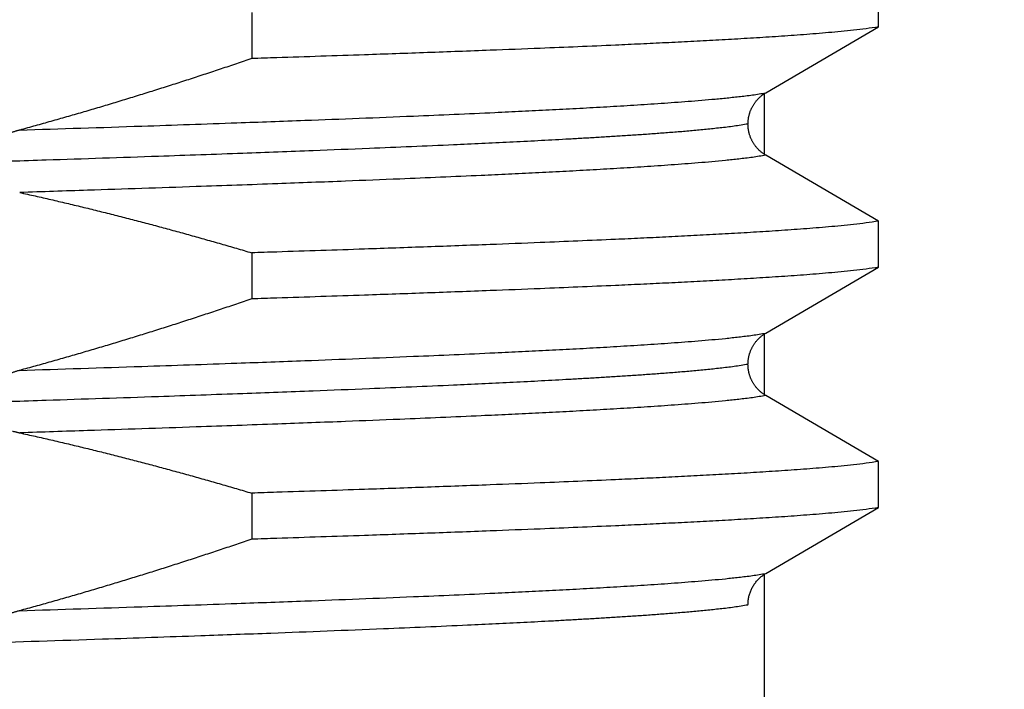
# Model space of a CAD drawing. Header units: millimetres. Extents: x 0 to 594, y 0 to 420.
# Tile 38 of 118: x 175.53 to 179.63, y 243.27 to 246.06. Entities that reach past the tile are written whole.
import ezdxf

# ---------------------------------------------------------------- set-up
doc = ezdxf.new("R2010")
doc.units = ezdxf.units.MM
doc.header["$LTSCALE"] = 0.257233
doc.layers.add('NoLayerName_001', color=7, linetype='Continuous')
doc.styles.get("Standard").update_dxf_attribs({"font": 'txt', "bigfont": 'extfont2'})
doc.dimstyles.get("Standard").update_dxf_attribs({"dimtxt": 2.5, "dimasz": 2.5, "dimexe": 1, "dimexo": 1, "dimtad": 1, "dimdec": 3, "dimzin": 0, "dimdsep": 46, "dimtxsty": 'Standard', "dimcen": 2.5, "dimadec": 3, "dimazin": 0, "dimtfac": 0.75, "dimtdec": 3, "dimtmove": 0, "dimatfit": 3, "dimfxl": 1, "dimarcsym": 0})

# ---------------------------------------------------------------- blocks, each defined once
blk = doc.blocks.new('_OPEN30')
at = {"color": 0, "linetype": 'ByBlock', "lineweight": -2}
for p, q in [((-1, 0.267949), (0, 0)), ((0, 0), (-1, -0.267949)), ((0, 0), (-1, 0))]:
    blk.add_line(p, q, dxfattribs=at)
blk = doc.blocks.new('*D63')
at = {"layer": 'Defpoints', "color": 0}
for p in [(160.6831, 275.3784), (160.6831, 237.7516), (185.6831, 237.7516)]:
    blk.add_point(p, dxfattribs=at)
at = {"layer": 'NoLayerName_001', "color": 0, "linetype": 'Continuous', "lineweight": 13}
for p, q in [((160.6831, 239.1658), (160.6831, 276.7927)), ((185.6831, 239.1658), (185.6831, 276.7927)), ((183.5618, 275.3784), (162.8045, 275.3784))]:
    blk.add_line(p, q, dxfattribs=at)
at = {"layer": 'NoLayerName_001', "color": 0, "lineweight": 13, "xscale": 2.121340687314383, "yscale": 2.121340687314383, "zscale": 2.121340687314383, "rotation": 180}
blk.add_blockref('_OPEN30', (160.6831, 275.3784), dxfattribs=at)
at = {"layer": 'NoLayerName_001', "color": 0, "lineweight": 13, "xscale": 2.121340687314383, "yscale": 2.121340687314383, "zscale": 2.121340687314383}
blk.add_blockref('_OPEN30', (185.6831, 275.3784), dxfattribs=at)
at = {"layer": 'NoLayerName_001', "color": 0, "lineweight": 13, "insert": (173.1831, 279.2676), "char_height": 4.949795, "attachment_point": 5}
blk.add_mtext('\\W0.8000;25', dxfattribs=at)

msp = doc.modelspace()

# ---------------------------------------------------------------- linework, layer by layer
at = {"layer": 'NoLayerName_001', "color": 7, "linetype": 'Continuous', "lineweight": 25}
for p, q in [((179.1093, 246.0307), (179.1093, 246.2224)), ((176.4997, 246.0906), (176.4997, 245.8989)), ((178.6401, 245.7565), (179.1093, 246.0307)), ((178.6331, 245.7565), (178.6331, 245.4967)), ((179.1093, 245.2224), (178.6401, 245.4967)), ((179.1093, 245.0307), (179.1093, 245.2224)), ((176.4997, 245.0906), (176.4997, 244.8989)), ((178.6401, 244.7565), (179.1093, 245.0307)), ((178.6331, 244.7565), (178.6331, 244.4967)), ((179.1093, 244.2224), (178.6401, 244.4967)), ((179.1093, 244.0307), (179.1093, 244.2224)), ((176.4997, 244.0906), (176.4997, 243.8989)), ((178.6401, 243.7565), (179.1093, 244.0307)), ((178.6331, 243.7565), (178.6331, 240.7353))]:
    msp.add_line(p, q, dxfattribs=at)
for points, knots in [([(179.1093, 246.0307), (179.092, 246.0282), (179.0576, 246.0227), (179.0056, 246.0168), (178.9537, 246.0115), (178.9016, 246.0067), (178.8495, 246.0023), (178.7974, 245.9983), (178.7453, 245.9945), (178.6931, 245.9909), (178.6409, 245.9875), (178.5888, 245.9843), (178.5366, 245.9811), (178.4844, 245.9781), (178.4148, 245.9743), (178.3278, 245.9696), (178.2234, 245.9644), (178.119, 245.9594), (177.9972, 245.9539), (177.8579, 245.9478), (177.6838, 245.9407), (177.4749, 245.9325), (177.2311, 245.9235), (176.9351, 245.9131), (176.6913, 245.9051), (176.5346, 245.9001), (176.4997, 245.8989)], [0, 0, 0, 0, 0.052271, 0.104543, 0.156813, 0.209084, 0.261357, 0.313631, 0.365904, 0.418176, 0.470446, 0.522717, 0.574987, 0.627258, 0.679528, 0.78407, 0.888612, 0.993154, 1.097695, 1.254507, 1.411319, 1.620402, 1.881755, 2.143109, 2.509004, 2.613545, 2.613545, 2.613545, 2.613545]), ([(176.4997, 245.8989), (176.4785, 245.8917), (176.436, 245.8772), (176.3721, 245.8558), (176.3081, 245.8347), (176.244, 245.8137), (176.1799, 245.793), (176.1156, 245.7726), (176.0513, 245.7524), (175.9869, 245.7326), (175.9225, 245.7129), (175.8579, 245.6936), (175.7933, 245.6746), (175.7285, 245.6558), (175.6637, 245.6374), (175.5988, 245.6192), (175.5555, 245.6074), (175.5338, 245.6014)], [0, 0, 0, 0, 0.067383, 0.13477, 0.202162, 0.269556, 0.336952, 0.404349, 0.471746, 0.539143, 0.606539, 0.673933, 0.741326, 0.808716, 0.876103, 0.943488, 1.010869, 1.010869, 1.010869, 1.010869]), ([(178.566, 245.6259), (178.5661, 245.6277), (178.5661, 245.6312), (178.5663, 245.6364), (178.5668, 245.6416), (178.5674, 245.6468), (178.5682, 245.652), (178.5691, 245.6572), (178.5703, 245.6623), (178.5716, 245.6674), (178.5731, 245.6724), (178.5747, 245.6773), (178.5766, 245.6823), (178.5786, 245.6871), (178.5808, 245.6919), (178.5831, 245.6965), (178.5856, 245.7011), (178.5883, 245.7057), (178.5911, 245.7101), (178.594, 245.7144), (178.5972, 245.7186), (178.6004, 245.7227), (178.6038, 245.7267), (178.6074, 245.7306), (178.611, 245.7343), (178.6148, 245.7379), (178.6188, 245.7414), (178.6228, 245.7447), (178.627, 245.7479), (178.6313, 245.7509), (178.6356, 245.7538), (178.6386, 245.7556), (178.6401, 245.7565)], [0, 0, 0, 0, 0.0052269, 0.0104597, 0.0156967, 0.0209364, 0.0261776, 0.0314192, 0.0366604, 0.0419007, 0.0471402, 0.0523791, 0.0576175, 0.0628557, 0.0680936, 0.0733313, 0.0785687, 0.0838059, 0.089043, 0.0942802, 0.0995178, 0.1047559, 0.1099949, 0.1152352, 0.1204772, 0.1257208, 0.1309646, 0.1362076, 0.1414484, 0.1466857, 0.1519183, 0.157145, 0.157145, 0.157145, 0.157145]), ([(175.5338, 245.6014), (175.5321, 245.601), (175.5287, 245.6), (175.5236, 245.5986), (175.5185, 245.5971), (175.5134, 245.5955), (175.5083, 245.5939), (175.5033, 245.5923), (175.4983, 245.5906), (175.4932, 245.5888), (175.4882, 245.587), (175.4833, 245.5852), (175.4783, 245.5833), (175.4733, 245.5814), (175.4684, 245.5793), (175.4635, 245.5773), (175.4587, 245.5751), (175.4538, 245.573), (175.449, 245.5707), (175.4442, 245.5684), (175.4395, 245.566), (175.4348, 245.5635), (175.4301, 245.561), (175.4255, 245.5584), (175.4209, 245.5557), (175.4164, 245.5529), (175.4119, 245.5501), (175.4075, 245.5471), (175.4031, 245.5441), (175.3988, 245.5409), (175.3946, 245.5377), (175.3905, 245.5343), (175.3865, 245.5308), (175.3826, 245.5272), (175.3788, 245.5235), (175.3752, 245.5196), (175.3717, 245.5156), (175.3683, 245.5114), (175.3652, 245.5071), (175.3623, 245.5026), (175.3607, 245.4995), (175.3598, 245.4979)], [0, 0, 0, 0, 0.0053116, 0.0106244, 0.0159379, 0.021252, 0.0265664, 0.0318808, 0.0371951, 0.0425093, 0.0478231, 0.0531365, 0.0584496, 0.0637623, 0.0690746, 0.0743866, 0.0796983, 0.08501, 0.0903219, 0.0956343, 0.1009469, 0.1062595, 0.1115721, 0.1168849, 0.1221983, 0.1275121, 0.1328258, 0.1381395, 0.1434535, 0.1487685, 0.1540855, 0.1594032, 0.1647207, 0.1700376, 0.175355, 0.1806752, 0.1859989, 0.1913231, 0.1966471, 0.2019748, 0.2073139, 0.2073139, 0.2073139, 0.2073139]), ([(178.6401, 245.4967), (178.6386, 245.4976), (178.6357, 245.4993), (178.6313, 245.5022), (178.6271, 245.5052), (178.623, 245.5083), (178.619, 245.5116), (178.6151, 245.515), (178.6113, 245.5186), (178.6077, 245.5222), (178.6042, 245.526), (178.6008, 245.53), (178.5976, 245.534), (178.5945, 245.5381), (178.5915, 245.5424), (178.5887, 245.5467), (178.5861, 245.5512), (178.5836, 245.5557), (178.5813, 245.5603), (178.5791, 245.565), (178.5771, 245.5698), (178.5752, 245.5746), (178.5735, 245.5795), (178.572, 245.5844), (178.5706, 245.5894), (178.5694, 245.5945), (178.5684, 245.5995), (178.5675, 245.6047), (178.5669, 245.6098), (178.5664, 245.6149), (178.5661, 245.6201), (178.5661, 245.6235), (178.566, 245.6253)], [0, 0, 0, 0, 0.0051609, 0.0103272, 0.0154981, 0.0206723, 0.0258489, 0.0310267, 0.0362045, 0.0413814, 0.0465569, 0.0517311, 0.0569042, 0.0620761, 0.0672469, 0.0724168, 0.0775856, 0.0827538, 0.087922, 0.0930911, 0.0982615, 0.1034337, 0.1086081, 0.1137849, 0.1189641, 0.1241449, 0.1293251, 0.1345031, 0.1396777, 0.1448479, 0.150013, 0.1551732, 0.1551732, 0.1551732, 0.1551732]), ([(175.5338, 245.3416), (175.5555, 245.3368), (175.5988, 245.3273), (175.6636, 245.3124), (175.7284, 245.2973), (175.7932, 245.2818), (175.8578, 245.2659), (175.9224, 245.2498), (175.9868, 245.2333), (176.0512, 245.2165), (176.1156, 245.1994), (176.1798, 245.182), (176.244, 245.1643), (176.308, 245.1463), (176.372, 245.128), (176.4359, 245.1095), (176.4785, 245.0969), (176.4997, 245.0906)], [0, 0, 0, 0, 0.0665356, 0.1330753, 0.1996186, 0.2661655, 0.3327154, 0.3992678, 0.4658221, 0.5323777, 0.5989337, 0.6654893, 0.7320434, 0.7985951, 0.8651432, 0.9316865, 0.9982236, 0.9982236, 0.9982236, 0.9982236]), ([(179.1093, 245.2224), (179.092, 245.2199), (179.0576, 245.2144), (179.0056, 245.2085), (178.9537, 245.2032), (178.9016, 245.1984), (178.8495, 245.194), (178.7974, 245.19), (178.7453, 245.1862), (178.6931, 245.1826), (178.6409, 245.1792), (178.5888, 245.176), (178.5366, 245.1729), (178.4844, 245.1698), (178.4148, 245.166), (178.3278, 245.1614), (178.2234, 245.1561), (178.119, 245.1511), (177.9972, 245.1456), (177.8579, 245.1395), (177.6838, 245.1324), (177.4749, 245.1242), (177.2311, 245.1152), (176.9351, 245.1048), (176.6913, 245.0968), (176.5346, 245.0918), (176.4997, 245.0906)], [0, 0, 0, 0, 0.052271, 0.104543, 0.156813, 0.209084, 0.261357, 0.313631, 0.365904, 0.418176, 0.470446, 0.522717, 0.574987, 0.627258, 0.679528, 0.78407, 0.888612, 0.993154, 1.097695, 1.254507, 1.411319, 1.620402, 1.881755, 2.143109, 2.509004, 2.613545, 2.613545, 2.613545, 2.613545]), ([(179.1093, 245.0307), (179.092, 245.0282), (179.0576, 245.0227), (179.0056, 245.0168), (178.9537, 245.0115), (178.9016, 245.0067), (178.8495, 245.0023), (178.7974, 244.9983), (178.7453, 244.9945), (178.6931, 244.9909), (178.6409, 244.9875), (178.5888, 244.9843), (178.5366, 244.9811), (178.4844, 244.9781), (178.4148, 244.9743), (178.3278, 244.9696), (178.2234, 244.9644), (178.119, 244.9594), (177.9972, 244.9539), (177.8579, 244.9478), (177.6838, 244.9407), (177.4749, 244.9325), (177.2311, 244.9235), (176.9351, 244.9131), (176.6913, 244.9051), (176.5346, 244.9001), (176.4997, 244.8989)], [0, 0, 0, 0, 0.052271, 0.104543, 0.156813, 0.209084, 0.261357, 0.313631, 0.365904, 0.418176, 0.470446, 0.522717, 0.574987, 0.627258, 0.679528, 0.78407, 0.888612, 0.993154, 1.097695, 1.254507, 1.411319, 1.620402, 1.881755, 2.143109, 2.509004, 2.613545, 2.613545, 2.613545, 2.613545]), ([(176.4997, 244.8989), (176.4785, 244.8917), (176.436, 244.8772), (176.3721, 244.8558), (176.3081, 244.8347), (176.244, 244.8137), (176.1799, 244.793), (176.1156, 244.7726), (176.0513, 244.7524), (175.9869, 244.7326), (175.9225, 244.7129), (175.8579, 244.6936), (175.7933, 244.6746), (175.7285, 244.6558), (175.6637, 244.6374), (175.5988, 244.6192), (175.5555, 244.6074), (175.5338, 244.6014)], [0, 0, 0, 0, 0.067383, 0.13477, 0.202161, 0.269555, 0.336951, 0.404348, 0.471746, 0.539142, 0.606538, 0.673933, 0.741325, 0.808715, 0.876102, 0.943486, 1.010868, 1.010868, 1.010868, 1.010868]), ([(178.566, 244.628), (178.5661, 244.6297), (178.5661, 244.6332), (178.5664, 244.6383), (178.5669, 244.6435), (178.5676, 244.6486), (178.5684, 244.6537), (178.5694, 244.6588), (178.5706, 244.6638), (178.572, 244.6688), (178.5735, 244.6737), (178.5752, 244.6786), (178.5771, 244.6834), (178.5791, 244.6882), (178.5813, 244.6929), (178.5836, 244.6975), (178.5861, 244.702), (178.5887, 244.7065), (178.5916, 244.7108), (178.5945, 244.715), (178.5976, 244.7192), (178.6008, 244.7232), (178.6042, 244.7271), (178.6077, 244.7309), (178.6114, 244.7346), (178.6151, 244.7382), (178.619, 244.7416), (178.623, 244.7449), (178.6271, 244.748), (178.6313, 244.751), (178.6357, 244.7538), (178.6386, 244.7556), (178.6401, 244.7565)], [0, 0, 0, 0, 0.0051566, 0.0103181, 0.0154846, 0.0206555, 0.0258299, 0.0310065, 0.0361835, 0.0413591, 0.0465322, 0.0517029, 0.0568715, 0.0620383, 0.0672037, 0.0723683, 0.0775328, 0.082698, 0.0878642, 0.0930314, 0.0981996, 0.103369, 0.1085396, 0.1137114, 0.1188846, 0.1240588, 0.1292329, 0.1344059, 0.1395765, 0.1447436, 0.1499064, 0.1550636, 0.1550636, 0.1550636, 0.1550636]), ([(178.6401, 244.4967), (178.6386, 244.4976), (178.6357, 244.4993), (178.6313, 244.5022), (178.6271, 244.5052), (178.623, 244.5083), (178.619, 244.5116), (178.6151, 244.515), (178.6114, 244.5185), (178.6077, 244.5222), (178.6042, 244.526), (178.6008, 244.5299), (178.5976, 244.534), (178.5945, 244.5381), (178.5916, 244.5424), (178.5887, 244.5467), (178.5861, 244.5511), (178.5836, 244.5557), (178.5813, 244.5603), (178.5791, 244.5649), (178.5771, 244.5697), (178.5752, 244.5745), (178.5735, 244.5794), (178.572, 244.5844), (178.5706, 244.5894), (178.5694, 244.5944), (178.5684, 244.5995), (178.5675, 244.6046), (178.5669, 244.6097), (178.5664, 244.6148), (178.5661, 244.62), (178.5661, 244.6234), (178.566, 244.6251)], [0, 0, 0, 0, 0.0051571, 0.0103197, 0.0154867, 0.0206571, 0.0258299, 0.0310039, 0.036178, 0.0413511, 0.0465228, 0.0516933, 0.0568626, 0.0620308, 0.0671978, 0.0723638, 0.0775287, 0.082693, 0.0878572, 0.0930223, 0.0981889, 0.1033573, 0.108528, 0.1137011, 0.1188769, 0.1240541, 0.1292308, 0.1344052, 0.139576, 0.1447423, 0.1499036, 0.15506, 0.15506, 0.15506, 0.15506]), ([(175.5338, 244.6014), (175.5319, 244.6009), (175.5281, 244.5999), (175.5223, 244.5982), (175.5166, 244.5965), (175.5109, 244.5947), (175.5053, 244.5929), (175.4996, 244.591), (175.494, 244.5891), (175.4883, 244.5871), (175.4827, 244.585), (175.4772, 244.5829), (175.4716, 244.5807), (175.4661, 244.5784), (175.4606, 244.576), (175.4552, 244.5736), (175.4498, 244.5711), (175.4444, 244.5685), (175.4391, 244.5658), (175.4338, 244.563), (175.4286, 244.5602), (175.4234, 244.5572), (175.4183, 244.5541), (175.4132, 244.551), (175.4082, 244.5477), (175.4033, 244.5443), (175.3985, 244.5407), (175.3938, 244.5371), (175.3892, 244.5332), (175.3848, 244.5293), (175.3804, 244.5252), (175.3763, 244.5209), (175.3723, 244.5164), (175.3686, 244.5118), (175.3651, 244.5069), (175.3619, 244.5018), (175.359, 244.4966), (175.3565, 244.4911), (175.3544, 244.4854), (175.3535, 244.4815), (175.353, 244.4795)], [0, 0, 0, 0, 0.0059615, 0.0119235, 0.017886, 0.0238489, 0.0298123, 0.0357762, 0.0417407, 0.0477062, 0.0536727, 0.0596405, 0.0656099, 0.0715801, 0.0775503, 0.0835199, 0.0894884, 0.0954555, 0.1014213, 0.1073859, 0.1133498, 0.1193134, 0.1252775, 0.1312415, 0.1372054, 0.1431698, 0.149136, 0.155105, 0.1610746, 0.1670431, 0.1730105, 0.1789787, 0.1849501, 0.1909223, 0.1968963, 0.2028788, 0.2088828, 0.2149184, 0.2209603, 0.2269832, 0.2269832, 0.2269832, 0.2269832]), ([(175.5033, 244.3492), (175.505, 244.3487), (175.5083, 244.3478), (175.5134, 244.3465), (175.5185, 244.3452), (175.5236, 244.3439), (175.5287, 244.3427), (175.5321, 244.342), (175.5338, 244.3416)], [0, 0, 0, 0, 0.00524977, 0.01049946, 0.01574887, 0.02099773, 0.02624577, 0.03149264, 0.03149264, 0.03149264, 0.03149264]), ([(175.5338, 244.3416), (175.5555, 244.3368), (175.5988, 244.3272), (175.6637, 244.3124), (175.7285, 244.2973), (175.7932, 244.2818), (175.8578, 244.2659), (175.9224, 244.2498), (175.9869, 244.2333), (176.0513, 244.2165), (176.1156, 244.1994), (176.1798, 244.182), (176.244, 244.1643), (176.308, 244.1463), (176.372, 244.128), (176.4359, 244.1095), (176.4785, 244.0969), (176.4997, 244.0906)], [0, 0, 0, 0, 0.0665345, 0.1330731, 0.1996153, 0.2661611, 0.3327099, 0.3992612, 0.4658145, 0.5323689, 0.5989238, 0.6654783, 0.7320314, 0.7985819, 0.8651289, 0.9316711, 0.9982072, 0.9982072, 0.9982072, 0.9982072]), ([(179.1093, 244.2224), (179.092, 244.2199), (179.0576, 244.2144), (179.0056, 244.2085), (178.9537, 244.2032), (178.9016, 244.1984), (178.8495, 244.194), (178.7974, 244.19), (178.7453, 244.1862), (178.6931, 244.1826), (178.6409, 244.1792), (178.5888, 244.176), (178.5366, 244.1729), (178.4844, 244.1698), (178.4148, 244.166), (178.3278, 244.1614), (178.2234, 244.1561), (178.119, 244.1511), (177.9972, 244.1456), (177.8579, 244.1395), (177.6838, 244.1324), (177.4749, 244.1242), (177.2311, 244.1152), (176.9351, 244.1048), (176.6913, 244.0968), (176.5346, 244.0918), (176.4997, 244.0906)], [0, 0, 0, 0, 0.052271, 0.104543, 0.156813, 0.209084, 0.261357, 0.313631, 0.365904, 0.418176, 0.470446, 0.522717, 0.574987, 0.627258, 0.679528, 0.78407, 0.888612, 0.993154, 1.097695, 1.254507, 1.411319, 1.620402, 1.881755, 2.143109, 2.509004, 2.613545, 2.613545, 2.613545, 2.613545]), ([(179.1093, 244.0307), (179.092, 244.0282), (179.0576, 244.0227), (179.0056, 244.0168), (178.9537, 244.0115), (178.9016, 244.0067), (178.8495, 244.0023), (178.7974, 243.9983), (178.7453, 243.9945), (178.6931, 243.9909), (178.6409, 243.9875), (178.5888, 243.9843), (178.5366, 243.9811), (178.4844, 243.9781), (178.4148, 243.9743), (178.3278, 243.9696), (178.2234, 243.9644), (178.119, 243.9594), (177.9972, 243.9539), (177.8579, 243.9478), (177.6838, 243.9407), (177.4749, 243.9325), (177.2311, 243.9235), (176.9351, 243.9131), (176.6913, 243.9051), (176.5346, 243.9001), (176.4997, 243.8989)], [0, 0, 0, 0, 0.052271, 0.104543, 0.156813, 0.209084, 0.261357, 0.313631, 0.365904, 0.418176, 0.470446, 0.522717, 0.574987, 0.627258, 0.679528, 0.78407, 0.888612, 0.993154, 1.097695, 1.254507, 1.411319, 1.620402, 1.881755, 2.143109, 2.509004, 2.613545, 2.613545, 2.613545, 2.613545]), ([(176.4997, 243.8989), (176.4785, 243.8917), (176.436, 243.8772), (176.3721, 243.8558), (176.3081, 243.8347), (176.244, 243.8137), (176.1799, 243.793), (176.1157, 243.7726), (176.0513, 243.7524), (175.9869, 243.7326), (175.9225, 243.7129), (175.8579, 243.6936), (175.7933, 243.6746), (175.7285, 243.6558), (175.6637, 243.6374), (175.5988, 243.6192), (175.5555, 243.6074), (175.5338, 243.6014)], [0, 0, 0, 0, 0.067382, 0.134769, 0.20216, 0.269554, 0.33695, 0.404346, 0.471743, 0.53914, 0.606535, 0.673929, 0.741321, 0.808711, 0.876098, 0.943482, 1.010863, 1.010863, 1.010863, 1.010863]), ([(178.566, 243.6265), (178.5661, 243.6291), (178.5661, 243.6343), (178.5668, 243.642), (178.5678, 243.6498), (178.5692, 243.6575), (178.571, 243.6651), (178.5732, 243.6726), (178.5757, 243.6801), (178.5787, 243.6873), (178.582, 243.6945), (178.5857, 243.7014), (178.5898, 243.7081), (178.5942, 243.7146), (178.5989, 243.7209), (178.604, 243.7269), (178.6094, 243.7326), (178.615, 243.7381), (178.6209, 243.7432), (178.6271, 243.748), (178.6334, 243.7525), (178.6379, 243.7551), (178.6401, 243.7565)], [0, 0, 0, 0, 0.0077515, 0.0155281, 0.0233265, 0.0311433, 0.0389747, 0.0468173, 0.0546677, 0.062523, 0.0703812, 0.078241, 0.086102, 0.0939632, 0.1018224, 0.1096767, 0.1175228, 0.1253568, 0.133175, 0.1409739, 0.1487503, 0.1565015, 0.1565015, 0.1565015, 0.1565015]), ([(175.5338, 243.6014), (175.5319, 243.6009), (175.5281, 243.5999), (175.5223, 243.5982), (175.5166, 243.5965), (175.5108, 243.5947), (175.5051, 243.5929), (175.4995, 243.591), (175.4938, 243.589), (175.4882, 243.587), (175.4825, 243.5849), (175.4769, 243.5828), (175.4714, 243.5806), (175.4658, 243.5783), (175.4603, 243.5759), (175.4549, 243.5735), (175.4494, 243.5709), (175.444, 243.5683), (175.4387, 243.5656), (175.4334, 243.5628), (175.4281, 243.5599), (175.4229, 243.5569), (175.4178, 243.5539), (175.4127, 243.5507), (175.4077, 243.5473), (175.4028, 243.5439), (175.398, 243.5403), (175.3933, 243.5366), (175.3887, 243.5328), (175.3842, 243.5288), (175.3799, 243.5246), (175.3758, 243.5203), (175.3718, 243.5158), (175.3681, 243.5111), (175.3646, 243.5062), (175.3614, 243.5011), (175.3586, 243.4958), (175.3562, 243.4902), (175.3542, 243.4845), (175.3534, 243.4805), (175.3529, 243.4786)], [0, 0, 0, 0, 0.005987, 0.0119745, 0.0179625, 0.023951, 0.0299399, 0.0359293, 0.0419194, 0.0479103, 0.0539023, 0.0598956, 0.0658904, 0.0718859, 0.0778815, 0.0838764, 0.0898703, 0.0958629, 0.1018543, 0.1078447, 0.1138344, 0.1198242, 0.1258146, 0.1318048, 0.1377946, 0.1437842, 0.1497747, 0.1557671, 0.1617602, 0.1677533, 0.1737473, 0.1797453, 0.1857493, 0.191754, 0.197757, 0.2037631, 0.2097847, 0.2158341, 0.2218927, 0.2279392, 0.2279392, 0.2279392, 0.2279392])]:
    msp.add_open_spline(points, degree=3, knots=knots, dxfattribs=at)
at = {"layer": 'NoLayerName_001', "color": 8, "linetype": 'Continuous', "lineweight": 25}
for points, knots in [([(175.5338, 245.6014), (175.7034, 245.607), (176.005, 245.6166), (176.4007, 245.6303), (176.7022, 245.6413), (176.9471, 245.6507), (177.1543, 245.6591), (177.3427, 245.6671), (177.4934, 245.6739), (177.6252, 245.6801), (177.7382, 245.6857), (177.8324, 245.6906), (177.9077, 245.6947), (177.9641, 245.6979), (178.0206, 245.7012), (178.0771, 245.7047), (178.1335, 245.7082), (178.19, 245.712), (178.2464, 245.7159), (178.3028, 245.7201), (178.3592, 245.7245), (178.4156, 245.7293), (178.4719, 245.7347), (178.5281, 245.7407), (178.5843, 245.7472), (178.6215, 245.7536), (178.6401, 245.7565)], [0, 0, 0, 0, 0.509079, 0.905029, 1.187851, 1.414108, 1.640366, 1.810059, 1.979752, 2.092881, 2.206011, 2.31914, 2.375704, 2.432268, 2.488832, 2.545396, 2.60196, 2.658525, 2.715091, 2.77166, 2.828229, 2.884796, 2.941359, 2.997922, 3.05449, 3.111054, 3.111054, 3.111054, 3.111054]), ([(178.566, 245.6266), (178.5468, 245.6236), (178.5083, 245.617), (178.4501, 245.6102), (178.3919, 245.604), (178.3337, 245.5985), (178.2753, 245.5935), (178.217, 245.589), (178.1586, 245.5847), (178.1002, 245.5806), (178.0418, 245.5768), (177.9834, 245.5731), (177.9249, 245.5696), (177.8665, 245.5662), (177.7886, 245.5618), (177.6912, 245.5566), (177.5743, 245.5507), (177.4573, 245.5451), (177.3209, 245.5388), (177.165, 245.532), (176.97, 245.5238), (176.7361, 245.5146), (176.4436, 245.5036), (176.0732, 245.4905), (175.7027, 245.478), (175.4491, 245.4699), (175.3516, 245.4668)], [0, 0, 0, 0, 0.058532, 0.117068, 0.175599, 0.23413, 0.292665, 0.351202, 0.409739, 0.468274, 0.526807, 0.585338, 0.64387, 0.702401, 0.760933, 0.877998, 0.995063, 1.112129, 1.229193, 1.40479, 1.580387, 1.814516, 2.107177, 2.45837, 2.926628, 3.219289, 3.219289, 3.219289, 3.219289]), ([(178.6401, 245.4967), (178.6215, 245.4937), (178.5843, 245.4874), (178.5281, 245.4808), (178.4719, 245.4748), (178.4156, 245.4695), (178.3592, 245.4647), (178.3028, 245.4603), (178.2464, 245.4561), (178.19, 245.4522), (178.1335, 245.4484), (178.0771, 245.4448), (178.0206, 245.4414), (177.9641, 245.4381), (177.8888, 245.4338), (177.7947, 245.4288), (177.6817, 245.423), (177.5687, 245.4176), (177.4369, 245.4115), (177.2862, 245.4048), (177.0978, 245.3969), (176.8717, 245.3879), (176.5891, 245.3773), (176.2311, 245.3645), (175.873, 245.3525), (175.6281, 245.3447), (175.5338, 245.3416)], [0, 0, 0, 0, 0.056565, 0.113132, 0.169695, 0.226259, 0.282825, 0.339395, 0.395963, 0.45253, 0.509095, 0.565659, 0.622222, 0.678786, 0.73535, 0.848479, 0.961609, 1.074738, 1.187867, 1.35756, 1.527253, 1.753511, 2.036332, 2.375718, 2.828233, 3.111055, 3.111055, 3.111055, 3.111055]), ([(175.5338, 244.6014), (175.7034, 244.607), (176.005, 244.6166), (176.4007, 244.6303), (176.7021, 244.6413), (176.9471, 244.6507), (177.1543, 244.6591), (177.3427, 244.6671), (177.4934, 244.6739), (177.6252, 244.6801), (177.7382, 244.6857), (177.8324, 244.6906), (177.9077, 244.6947), (177.9641, 244.6979), (178.0206, 244.7012), (178.0771, 244.7047), (178.1335, 244.7082), (178.19, 244.712), (178.2464, 244.7159), (178.3028, 244.7201), (178.3592, 244.7245), (178.4156, 244.7293), (178.4719, 244.7346), (178.5281, 244.7407), (178.5843, 244.7472), (178.6215, 244.7536), (178.6401, 244.7565)], [0, 0, 0, 0, 0.509078, 0.905028, 1.18785, 1.414107, 1.640364, 1.810057, 1.97975, 2.092879, 2.206009, 2.319138, 2.375702, 2.432266, 2.48883, 2.545393, 2.601957, 2.658522, 2.715088, 2.771657, 2.828226, 2.884793, 2.941356, 2.997919, 3.054487, 3.111051, 3.111051, 3.111051, 3.111051]), ([(178.566, 244.6266), (178.5467, 244.6236), (178.5083, 244.617), (178.4501, 244.6102), (178.3919, 244.604), (178.3336, 244.5985), (178.2753, 244.5935), (178.217, 244.589), (178.1586, 244.5847), (178.1002, 244.5806), (178.0418, 244.5768), (177.9834, 244.5731), (177.9249, 244.5696), (177.8665, 244.5662), (177.7886, 244.5618), (177.6912, 244.5566), (177.5743, 244.5507), (177.4573, 244.5451), (177.3209, 244.5388), (177.165, 244.532), (176.97, 244.5238), (176.7361, 244.5146), (176.4436, 244.5036), (176.0731, 244.4905), (175.7027, 244.478), (175.4491, 244.4699), (175.3516, 244.4668)], [0, 0, 0, 0, 0.058532, 0.117068, 0.175599, 0.23413, 0.292665, 0.351202, 0.409739, 0.468274, 0.526807, 0.585338, 0.64387, 0.702402, 0.760933, 0.877998, 0.995063, 1.112129, 1.229194, 1.40479, 1.580387, 1.814516, 2.107177, 2.45837, 2.926628, 3.219289, 3.219289, 3.219289, 3.219289]), ([(178.6401, 244.4967), (178.6215, 244.4937), (178.5843, 244.4874), (178.5281, 244.4808), (178.4719, 244.4748), (178.4156, 244.4695), (178.3592, 244.4647), (178.3028, 244.4603), (178.2464, 244.4561), (178.19, 244.4522), (178.1335, 244.4484), (178.0771, 244.4448), (178.0206, 244.4414), (177.9641, 244.4381), (177.8888, 244.4338), (177.7947, 244.4288), (177.6817, 244.423), (177.5687, 244.4176), (177.4369, 244.4115), (177.2862, 244.4048), (177.0978, 244.3969), (176.8717, 244.3879), (176.5891, 244.3773), (176.2311, 244.3645), (175.873, 244.3525), (175.6281, 244.3447), (175.5338, 244.3416)], [0, 0, 0, 0, 0.056564, 0.113132, 0.169695, 0.226259, 0.282825, 0.339394, 0.395963, 0.452529, 0.509094, 0.565658, 0.622222, 0.678786, 0.73535, 0.848478, 0.961608, 1.074737, 1.187866, 1.357559, 1.527252, 1.753509, 2.036331, 2.375716, 2.82823, 3.111052, 3.111052, 3.111052, 3.111052]), ([(175.5338, 243.6014), (175.7034, 243.607), (176.005, 243.6166), (176.4007, 243.6303), (176.7021, 243.6413), (176.9471, 243.6507), (177.1543, 243.6591), (177.3427, 243.6671), (177.4934, 243.6739), (177.6252, 243.6801), (177.7382, 243.6857), (177.8324, 243.6906), (177.9077, 243.6947), (177.9641, 243.6979), (178.0206, 243.7012), (178.0771, 243.7047), (178.1335, 243.7082), (178.19, 243.712), (178.2464, 243.7159), (178.3028, 243.7201), (178.3592, 243.7245), (178.4156, 243.7293), (178.4719, 243.7346), (178.5281, 243.7407), (178.5843, 243.7472), (178.6215, 243.7536), (178.6401, 243.7565)], [0, 0, 0, 0, 0.509078, 0.905028, 1.187849, 1.414107, 1.640364, 1.810056, 1.979749, 2.092879, 2.206008, 2.319137, 2.375701, 2.432265, 2.488829, 2.545393, 2.601957, 2.658521, 2.715088, 2.771657, 2.828226, 2.884792, 2.941356, 2.997919, 3.054486, 3.111051, 3.111051, 3.111051, 3.111051]), ([(175.3516, 243.4667), (175.5271, 243.4724), (175.8392, 243.4823), (176.2486, 243.4965), (176.5606, 243.5078), (176.8141, 243.5175), (177.0285, 243.5261), (177.2234, 243.5344), (177.3794, 243.5413), (177.5158, 243.5477), (177.6327, 243.5535), (177.7301, 243.5585), (177.8081, 243.5628), (177.8665, 243.5661), (177.9249, 243.5695), (177.9834, 243.573), (178.0418, 243.5767), (178.1002, 243.5805), (178.1586, 243.5846), (178.217, 243.5889), (178.2753, 243.5934), (178.3337, 243.5984), (178.3919, 243.6039), (178.4501, 243.6101), (178.5083, 243.6169), (178.5468, 243.6235), (178.566, 243.6265)], [0, 0, 0, 0, 0.52679, 0.936516, 1.229177, 1.463306, 1.697435, 1.873032, 2.048629, 2.165694, 2.28276, 2.399825, 2.458357, 2.516889, 2.57542, 2.633952, 2.692484, 2.751017, 2.809551, 2.868088, 2.926625, 2.98516, 3.043692, 3.102223, 3.160758, 3.219291, 3.219291, 3.219291, 3.219291])]:
    msp.add_open_spline(points, degree=3, knots=knots, dxfattribs=at)

# ---------------------------------------------------------------- dimensions: what is measured, and where the dimension line sits
at = {"layer": 'NoLayerName_001', "color": 3, "linetype": 'Continuous', "lineweight": 13}
dim = msp.add_linear_dim(base=(160.6831, 275.3784), p1=(185.6831, 237.7516), p2=(160.6831, 237.7516), angle=180, text='\\W0.8000;<>', dimstyle='Standard', override={"dimtxt": 4.949795, "dimasz": 2.121341, "dimexe": 1.414227, "dimexo": 1.414227, "dimgap": 1.414227, "dimzin": 8, "dimblk": 'OPEN30', "dimclrd": 0, "dimclre": 0, "dimclrt": 0, "dimtp": 0, "dimtm": 0, "dimlwd": 13, "dimlwe": 13}, dxfattribs=at)
dim.commit()
dim.dimension.update_dxf_attribs({"geometry": '*D63', "text_midpoint": (173.1831, 275.3784), "dimtype": 160})

doc.saveas('drawing.dxf')
